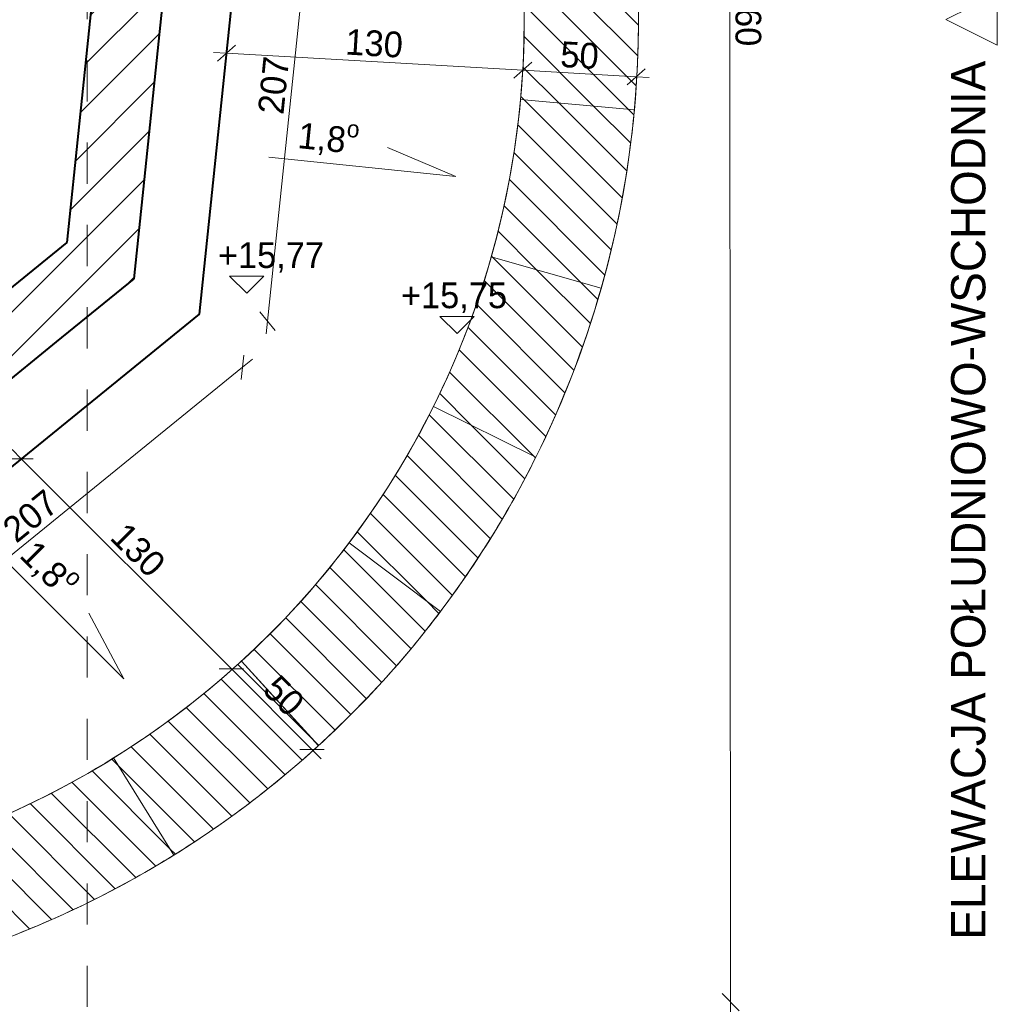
# Model space of a CAD drawing. Header units: millimetres. Extents: x 66905 to 78760, y -2855 to 13188.
# Tile 9 of 11: x 74483 to 78760, y 2499 to 6806. Entities that reach past the tile are written whole.
import ezdxf

# ---------------------------------------------------------------- set-up
doc = ezdxf.new("R2010")
doc.units = ezdxf.units.MM
doc.header["$MEASUREMENT"] = 0
doc.linetypes.add('Przerywana', pattern=[360, 180, -180])
doc.linetypes.add('Wipeout_Contour', pattern=[1000, 0, -1000])
for name, color, linetype, lineweight in [('0_Nr_pióra__1', 7, 'Continuous', 13), ('0_Nr_pióra__7', 7, 'Continuous', 20), ('inw_schody zewnętrzne_Nr_pióra__1', 7, 'Continuous', 13), ('inw_schody zewnętrzne_Nr_pióra__27', 7, 'Continuous', 40), ('inw_schody zewnętrzne_Nr_pióra__87', 7, 'Continuous', 13), ('inw_wymiarowanie_Nr_pióra__1', 7, 'Continuous', 13), ('inw_ściany zewnętrzne_Nr_pióra__27', 7, 'Continuous', 40), ('inw_ściany zewnętrzne_Nr_pióra__87', 7, 'Continuous', 13)]:
    doc.layers.add(name, color=color, linetype=linetype, lineweight=lineweight)
doc.layers.add('0_Nr_pióra__61', color=7, linetype='Continuous', lineweight=13, true_color=0x6a6a6a)
doc.layers.add('inw_przekrój _Nr_pióra__101', color=7, linetype='Continuous', lineweight=5, true_color=0xb2b2b2)
for name, color, linetype in [('inw_przekrój', 7, 'Continuous'), ('inw_schody zewnętrzne', 7, 'Continuous'), ('inw_wymiarowanie', 7, 'Continuous'), ('inw_ściany zewnętrzne', 7, 'Continuous')]:
    doc.layers.add(name, color=color, linetype=linetype)
doc.styles.add('STYL_AUTOMATYCZNY_1', font='txt')
doc.dimstyles.new('STYL_AUTOMATYCZNY__1', dxfattribs={"dimtxt": 112.5, "dimasz": 71.25, "dimexe": 0.18, "dimexo": 0.0625, "dimgap": 0.09, "dimtad": 1, "dimdec": 0, "dimlfac": 0.1, "dimzin": 0, "dimdsep": 46, "dimtxsty": 'STYL_AUTOMATYCZNY_1', "dimblk": 'ARROWHEAD_6', "dimblk1": 'ARROWHEAD_6', "dimblk2": 'ARROWHEAD_6', "dimcen": 0.09, "dimse1": 1, "dimse2": 1, "dimclrd": 7, "dimclre": 7, "dimclrt": 7, "dimadec": 1, "dimazin": 0, "dimtfac": 1, "dimtdec": 4, "dimtmove": 0, "dimatfit": 3, "dimfxl": 0, "dimtolj": 1, "dimtzin": 0, "dimarcsym": 0})
doc.dimstyles.new('STYL_AUTOMATYCZNY__2', dxfattribs={"dimtxt": 112.5, "dimasz": 71.25, "dimexe": 0.18, "dimexo": 0.0625, "dimgap": 0.09, "dimtad": 1, "dimtih": 1, "dimtoh": 1, "dimdec": 0, "dimlfac": 0.1, "dimzin": 0, "dimdsep": 46, "dimtxsty": 'STYL_AUTOMATYCZNY_1', "dimblk": 'ARROWHEAD_6', "dimblk1": 'ARROWHEAD_6', "dimblk2": 'ARROWHEAD_6', "dimcen": 0.09, "dimse1": 1, "dimse2": 1, "dimclrd": 7, "dimclre": 7, "dimclrt": 7, "dimadec": 1, "dimazin": 0, "dimtfac": 1, "dimtdec": 4, "dimtmove": 0, "dimatfit": 3, "dimfxl": 0, "dimtolj": 1, "dimtzin": 0, "dimarcsym": 0})
doc.dimstyles.new('STYL_AUTOMATYCZNY__3', dxfattribs={"dimtxt": 112.5, "dimasz": 71.25, "dimexe": 0.18, "dimexo": 0.0625, "dimgap": 0.09, "dimtad": 1, "dimdec": 0, "dimlfac": 0.1, "dimzin": 0, "dimdsep": 46, "dimtxsty": 'STYL_AUTOMATYCZNY_1', "dimblk": 'ARROWHEAD_6', "dimblk1": 'ARROWHEAD_6', "dimblk2": 'ARROWHEAD_6', "dimcen": 0.09, "dimse1": 1, "dimse2": 1, "dimclrd": 7, "dimclre": 7, "dimclrt": 7, "dimadec": 1, "dimazin": 0, "dimtfac": 1, "dimtdec": 4, "dimtmove": 2, "dimatfit": 3, "dimfxl": 0, "dimtolj": 1, "dimtzin": 0, "dimarcsym": 0})
pattern_1 = [(45, (0, 0), (-95.45941, 95.45941), [])]
pattern_2 = [(135, (0, 0), (68.94291, 68.94291), [])]

# ---------------------------------------------------------------- blocks, each defined once
blk = doc.blocks.new('Ściana_5_4', base_point=(73566, 4534.2))
at = {"color": 254, "linetype": 'Wipeout_Contour', "lineweight": 0, "ltscale": 226214.259576}
blk.add_wipeout([(75312.2, 5939.1), (74983.8, 5672.4), (75268.6, 5518.2)], dxfattribs=at).dxf.layer = 'inw_schody zewnętrzne'
at = {"layer": 'inw_schody zewnętrzne', "linetype": 'Continuous', "lineweight": 0, "true_color": 0x000000}
h = blk.add_hatch(dxfattribs=at)
h.set_pattern_fill('Bloczki_ceramiczne_0004', color=18, style=0, pattern_type=2)
h.set_pattern_definition(pattern_1)
h.paths.add_polyline_path([(75028.9, 6107.3), (74689.5, 5831.7), (74983.8, 5672.4)])
at = {"color": 254, "linetype": 'Wipeout_Contour', "lineweight": 0, "ltscale": 225792.789052}
blk.add_wipeout([(74983.8, 5672.4), (74940.1, 5251.5), (75268.6, 5518.2)], dxfattribs=at).dxf.layer = 'inw_schody zewnętrzne'
at = {"layer": 'inw_schody zewnętrzne_Nr_pióra__87', "color": 7, "linetype": 'Continuous', "lineweight": 13, "flags": 128}
blk.add_lwpolyline([(75268.6, 5518.2), (75312.2, 5939.1)], dxfattribs=at)
at = {"color": 254, "linetype": 'Wipeout_Contour', "lineweight": 0, "ltscale": 298155.095437}
blk.add_wipeout([(74983.8, 5672.4), (73569.1, 4523.9), (73990, 4480.2), (74940.1, 5251.5)], dxfattribs=at).dxf.layer = 'inw_schody zewnętrzne'
at = {"layer": 'inw_schody zewnętrzne', "linetype": 'Continuous', "lineweight": 0, "true_color": 0x000000}
h = blk.add_hatch(dxfattribs=at)
h.set_pattern_fill('Bloczki_ceramiczne_0004', color=18, style=0, pattern_type=2)
h.set_pattern_definition(pattern_1)
h.paths.add_polyline_path([(73473.6, 4844.6), (73908.6, 4799.5), (74644.3, 5396.8), (74689.5, 5831.7)])
h = blk.add_hatch(dxfattribs=at)
h.set_pattern_fill('Bloczki_ceramiczne_0004', color=18, style=0, pattern_type=2)
h.set_pattern_definition(pattern_1)
h.paths.add_polyline_path([(74689.5, 5831.7), (74644.3, 5396.8), (74983.8, 5672.4)])
at = {"layer": 'inw_schody zewnętrzne_Nr_pióra__27', "color": 7, "linetype": 'Continuous', "lineweight": 40}
for p, q in [((74983.8, 5672.4), (75028.9, 6107.3)), ((74644.3, 5396.8), (74983.8, 5672.4)), ((73908.6, 4799.5), (74644.3, 5396.8)), ((73569.1, 4523.9), (73908.6, 4799.5))]:
    blk.add_line(p, q, dxfattribs=at)
at = {"layer": 'inw_schody zewnętrzne_Nr_pióra__27', "color": 7, "linetype": 'Continuous', "lineweight": 40, "flags": 128}
blk.add_lwpolyline([(74689.5, 5831.7), (73473.6, 4844.6)], dxfattribs=at)
at = {"layer": 'inw_schody zewnętrzne_Nr_pióra__87', "color": 7, "linetype": 'Continuous', "lineweight": 13, "flags": 128}
blk.add_lwpolyline([(73990, 4480.2), (75268.6, 5518.2)], dxfattribs=at)
blk = doc.blocks.new('Ściana_6_4', base_point=(74974.2, 5677.6))
at = {"layer": 'inw_schody zewnętrzne_Nr_pióra__27', "color": 7, "linetype": 'Continuous', "lineweight": 40, "flags": 128}
blk.add_lwpolyline([(74851.2, 7389.4), (74689.5, 5831.7)], dxfattribs=at)
at = {"color": 254, "linetype": 'Wipeout_Contour', "lineweight": 0, "ltscale": 227035.63276}
blk.add_wipeout([(75215.6, 7905.7), (75171.9, 7484.9), (75482.3, 7577.2)], dxfattribs=at).dxf.layer = 'inw_schody zewnętrzne'
at = {"layer": 'inw_schody zewnętrzne', "linetype": 'Continuous', "lineweight": 0, "true_color": 0x000000}
h = blk.add_hatch(dxfattribs=at)
h.set_pattern_fill('Bloczki_ceramiczne_0004', color=18, style=0, pattern_type=2)
h.set_pattern_definition(pattern_1)
h.paths.add_polyline_path([(74896.3, 7824.3), (74851.2, 7389.4), (75171.9, 7484.9)])
at = {"color": 254, "linetype": 'Wipeout_Contour', "lineweight": 0, "ltscale": 227182.319283}
blk.add_wipeout([(75171.9, 7484.9), (75438.6, 7156.4), (75482.3, 7577.2)], dxfattribs=at).dxf.layer = 'inw_schody zewnętrzne'
at = {"layer": 'inw_schody zewnętrzne_Nr_pióra__87', "color": 7, "linetype": 'Continuous', "lineweight": 13, "flags": 128}
blk.add_lwpolyline([(75482.3, 7577.2), (75215.6, 7905.7)], dxfattribs=at)
at = {"color": 254, "linetype": 'Wipeout_Contour', "lineweight": 0, "ltscale": 302064.891659}
blk.add_wipeout([(74983.8, 5672.4), (75312.2, 5939.1), (75438.6, 7156.4), (75171.9, 7484.9)], dxfattribs=at).dxf.layer = 'inw_schody zewnętrzne'
at = {"layer": 'inw_schody zewnętrzne', "linetype": 'Continuous', "lineweight": 0, "true_color": 0x000000}
h = blk.add_hatch(dxfattribs=at)
h.set_pattern_fill('Bloczki_ceramiczne_0004', color=18, style=0, pattern_type=2)
h.set_pattern_definition(pattern_1)
h.paths.add_polyline_path([(74851.2, 7389.4), (75126.8, 7049.9), (75171.9, 7484.9)])
h = blk.add_hatch(dxfattribs=at)
h.set_pattern_fill('Bloczki_ceramiczne_0004', color=18, style=0, pattern_type=2)
h.set_pattern_definition(pattern_1)
h.paths.add_polyline_path([(74689.5, 5831.7), (75028.9, 6107.3), (75126.8, 7049.9), (74851.2, 7389.4)])
at = {"layer": 'inw_schody zewnętrzne_Nr_pióra__27', "color": 7, "linetype": 'Continuous', "lineweight": 40}
for p, q in [((75171.9, 7484.9), (74896.3, 7824.3)), ((75126.8, 7049.9), (75171.9, 7484.9)), ((75028.9, 6107.3), (75126.8, 7049.9)), ((74983.8, 5672.4), (75028.9, 6107.3))]:
    blk.add_line(p, q, dxfattribs=at)
at = {"layer": 'inw_schody zewnętrzne_Nr_pióra__87', "color": 7, "linetype": 'Continuous', "lineweight": 13, "flags": 128}
blk.add_lwpolyline([(75312.2, 5939.1), (75482.3, 7577.2)], dxfattribs=at)
blk = doc.blocks.new('Ściana_10_4', base_point=(69090, 6805.8))
at = {"layer": 'inw_ściany zewnętrzne_Nr_pióra__87', "color": 7, "linetype": 'Continuous', "lineweight": 13}
for radius in [4300, 3800]:
    blk.add_arc((72890, 6805.8), radius, 180, 0, dxfattribs=at)
blk = doc.blocks.new('Ściana_19_4', base_point=(76674.3, 6457.3))
at = {"layer": 'inw_schody zewnętrzne', "linetype": 'Continuous', "lineweight": 0, "true_color": 0x000000}
h = blk.add_hatch(dxfattribs=at)
h.set_pattern_fill('Cegła_zwykła_0004', color=18, style=0, pattern_type=2)
h.set_pattern_definition(pattern_2)
h.paths.add_polyline_path([(77172.2, 6411.6, 0.046215), (77171.4, 7204.8), (76673.6, 7158.3, -0.046215), (76674.3, 6457.3)])
at = {"layer": 'inw_schody zewnętrzne_Nr_pióra__1', "color": 7, "linetype": 'Continuous', "lineweight": 13, "flags": 128}
for points in [[(77171.4, 7204.8), (76673.6, 7158.3)], [(77172.2, 6411.6), (76674.3, 6457.3)]]:
    blk.add_lwpolyline(points, dxfattribs=at)
at = {"layer": 'inw_schody zewnętrzne_Nr_pióra__1', "color": 7, "linetype": 'Continuous', "lineweight": 13}
for radius in [4300.1, 3800.1]:
    blk.add_arc((72890, 6804.2), radius, 354.7621, 5.3464, dxfattribs=at)
blk = doc.blocks.new('Ściana_20_4', base_point=(76545.9, 5768.1))
at = {"layer": 'inw_schody zewnętrzne', "linetype": 'Continuous', "lineweight": 0, "true_color": 0x000000}
h = blk.add_hatch(dxfattribs=at)
h.set_pattern_fill('Cegła_zwykła_0004', color=18, style=0, pattern_type=2)
h.set_pattern_definition(pattern_2)
h.paths.add_polyline_path([(77027, 5631.8, 0.046215), (77171.9, 6411.6), (76674, 6457.3, -0.046215), (76545.9, 5768.1)])
at = {"layer": 'inw_schody zewnętrzne_Nr_pióra__1', "color": 7, "linetype": 'Continuous', "lineweight": 13, "flags": 128}
for points in [[(77171.9, 6411.6), (76674, 6457.3)], [(77027, 5631.8), (76545.9, 5768.1)]]:
    blk.add_lwpolyline(points, dxfattribs=at)
at = {"layer": 'inw_schody zewnętrzne_Nr_pióra__1', "color": 7, "linetype": 'Continuous', "lineweight": 13}
for radius in [3800.1, 4300.1]:
    blk.add_arc((72889.8, 6804.2), radius, 344.1779, 354.7621, dxfattribs=at)
blk = doc.blocks.new('Ściana_21_4', base_point=(76293.2, 5114.2))
at = {"layer": 'inw_schody zewnętrzne', "linetype": 'Continuous', "lineweight": 0, "true_color": 0x000000}
h = blk.add_hatch(dxfattribs=at)
h.set_pattern_fill('Cegła_zwykła_0004', color=18, style=0, pattern_type=2)
h.set_pattern_definition(pattern_2)
h.paths.add_polyline_path([(76741, 4891.8, 0.046215), (77026.7, 5631.8), (76545.7, 5768.2, -0.046215), (76293.2, 5114.2)])
at = {"layer": 'inw_schody zewnętrzne_Nr_pióra__1', "color": 7, "linetype": 'Continuous', "lineweight": 13, "flags": 128}
for points in [[(77026.7, 5631.8), (76545.7, 5768.2)], [(76741, 4891.8), (76293.2, 5114.2)]]:
    blk.add_lwpolyline(points, dxfattribs=at)
at = {"layer": 'inw_schody zewnętrzne_Nr_pióra__1', "color": 7, "linetype": 'Continuous', "lineweight": 13}
for radius in [3800.1, 4300.1]:
    blk.add_arc((72889.5, 6804.3), radius, 333.5936, 344.1779, dxfattribs=at)
blk = doc.blocks.new('Ściana_22_4', base_point=(75924.6, 4517.9))
at = {"layer": 'inw_schody zewnętrzne', "linetype": 'Continuous', "lineweight": 0, "true_color": 0x000000}
h = blk.add_hatch(dxfattribs=at)
h.set_pattern_fill('Cegła_zwykła_0004', color=18, style=0, pattern_type=2)
h.set_pattern_definition(pattern_2)
h.paths.add_polyline_path([(76324, 4217.1, 0.046215), (76740.8, 4892), (76292.9, 5114.3, -0.046215), (75924.6, 4517.9)])
at = {"layer": 'inw_schody zewnętrzne_Nr_pióra__1', "color": 7, "linetype": 'Continuous', "lineweight": 13, "flags": 128}
for points in [[(76740.8, 4892), (76292.9, 5114.3)], [(76324, 4217.1), (75924.6, 4517.9)]]:
    blk.add_lwpolyline(points, dxfattribs=at)
at = {"layer": 'inw_schody zewnętrzne_Nr_pióra__1', "color": 7, "linetype": 'Continuous', "lineweight": 13}
for radius in [3800.1, 4300.1]:
    blk.add_arc((72889.3, 6804.4), radius, 323.0093, 333.5936, dxfattribs=at)
blk = doc.blocks.new('Ściana_23_4', base_point=(75452.8, 3999.4))
at = {"layer": 'inw_schody zewnętrzne', "linetype": 'Continuous', "lineweight": 0, "true_color": 0x000000}
h = blk.add_hatch(dxfattribs=at)
h.set_pattern_fill('Cegła_zwykła_0004', color=18, style=0, pattern_type=2)
h.set_pattern_definition(pattern_2)
h.paths.add_polyline_path([(75790.1, 3630.3, 0.046215), (76323.8, 4217.2), (75924.4, 4518, -0.046215), (75452.8, 3999.4)])
at = {"layer": 'inw_schody zewnętrzne_Nr_pióra__1', "color": 7, "linetype": 'Continuous', "lineweight": 13, "flags": 128}
for points in [[(76323.8, 4217.2), (75924.4, 4518)], [(75790.1, 3630.3), (75452.8, 3999.4)]]:
    blk.add_lwpolyline(points, dxfattribs=at)
at = {"layer": 'inw_schody zewnętrzne_Nr_pióra__1', "color": 7, "linetype": 'Continuous', "lineweight": 13}
for radius in [3800.1, 4300.1]:
    blk.add_arc((72889.1, 6804.5), radius, 312.4251, 323.0093, dxfattribs=at)
blk = doc.blocks.new('Ściana_24_4', base_point=(74893.7, 3576.4))
at = {"layer": 'inw_schody zewnętrzne', "linetype": 'Continuous', "lineweight": 0, "true_color": 0x000000}
h = blk.add_hatch(dxfattribs=at)
h.set_pattern_fill('Cegła_zwykła_0004', color=18, style=0, pattern_type=2)
h.set_pattern_definition(pattern_2)
h.paths.add_polyline_path([(75157.5, 3151.7, 0.046215), (75789.9, 3630.5), (75452.6, 3999.6, -0.046215), (74893.7, 3576.4)])
at = {"layer": 'inw_schody zewnętrzne_Nr_pióra__1', "color": 7, "linetype": 'Continuous', "lineweight": 13, "flags": 128}
for points in [[(75789.9, 3630.5), (75452.6, 3999.6)], [(75157.5, 3151.7), (74893.7, 3576.4)]]:
    blk.add_lwpolyline(points, dxfattribs=at)
at = {"layer": 'inw_schody zewnętrzne_Nr_pióra__1', "color": 7, "linetype": 'Continuous', "lineweight": 13}
for radius in [3800.1, 4300.1]:
    blk.add_arc((72888.9, 6804.7), radius, 301.8408, 312.4251, dxfattribs=at)
blk = doc.blocks.new('Ściana_25_4', base_point=(74266.5, 3263.3))
at = {"layer": 'inw_schody zewnętrzne', "linetype": 'Continuous', "lineweight": 0, "true_color": 0x000000}
h = blk.add_hatch(dxfattribs=at)
h.set_pattern_fill('Cegła_zwykła_0004', color=18, style=0, pattern_type=2)
h.set_pattern_definition(pattern_2)
h.paths.add_polyline_path([(74447.8, 2797.4, 0.046215), (75157.4, 3151.9), (74893.6, 3576.7, -0.046215), (74266.5, 3263.3)])
at = {"layer": 'inw_schody zewnętrzne_Nr_pióra__1', "color": 7, "linetype": 'Continuous', "lineweight": 13, "flags": 128}
for points in [[(75157.4, 3151.9), (74893.6, 3576.7)], [(74447.8, 2797.4), (74266.5, 3263.3)]]:
    blk.add_lwpolyline(points, dxfattribs=at)
at = {"layer": 'inw_schody zewnętrzne_Nr_pióra__1', "color": 7, "linetype": 'Continuous', "lineweight": 13}
for radius in [3800.1, 4300.1]:
    blk.add_arc((72888.8, 6804.9), radius, 291.2566, 301.8408, dxfattribs=at)
blk = doc.blocks.new('*D63')
at = {"layer": 'inw_wymiarowanie_Nr_pióra__1', "color": 7, "linetype": 'Continuous', "lineweight": 13}
for p, q in [((76644.2, 6549.3), (76723.4, 6619.8)), ((77140.7, 6520.5), (77219.9, 6591.1)), ((77180.3, 6555.8), (76683.8, 6584.5)), ((77236.4, 6552.5), (77180.3, 6555.8))]:
    blk.add_line(p, q, dxfattribs=at)
at = {"layer": 'inw_wymiarowanie_Nr_pióra__1', "color": 7, "lineweight": 13, "insert": (76845.6, 6597.7), "char_height": 112.5, "attachment_point": 7, "rotation": 356.6866, "style": 'STYL_AUTOMATYCZNY_1'}
blk.add_mtext('\\A1;{\\pql;\\fCentury Gothic|b0|i0|c238|p34;50}', dxfattribs=at)
blk = doc.blocks.new('ARROWHEAD_6')
at = {"color": 0, "linetype": 'Continuous', "lineweight": 0}
for p, q in [((0, 0), (-1, 0)), ((-0.5, -0.5), (0.5, 0.5))]:
    blk.add_line(p, q, dxfattribs=at)
blk = doc.blocks.new('*D64')
at = {"layer": 'inw_wymiarowanie_Nr_pióra__1', "color": 7, "linetype": 'Continuous', "lineweight": 13}
for p, q in [((75426.7, 6694.9), (75347.5, 6624.3)), ((75387.1, 6659.6), (75330.9, 6662.9)), ((76683.8, 6584.5), (75387.1, 6659.6)), ((76644.2, 6549.3), (76723.4, 6619.8)), ((77180.3, 6555.8), (76683.8, 6584.5))]:
    blk.add_line(p, q, dxfattribs=at)
at = {"layer": 'inw_wymiarowanie_Nr_pióra__1', "color": 7, "lineweight": 13, "insert": (75905.1, 6652.2), "char_height": 112.5, "attachment_point": 7, "rotation": 356.6866, "style": 'STYL_AUTOMATYCZNY_1'}
blk.add_mtext('\\A1;{\\pql;\\fCentury Gothic|b0|i0|c238|p34;130}', dxfattribs=at)
blk = doc.blocks.new('Wymiary_3_4', base_point=(75476.1, 5608.9))
at = {"layer": '0_Nr_pióra__1', "color": 7, "linetype": 'Continuous', "lineweight": 13}
for p, q in [((75476.1, 5608.9), (75401.1, 5683.9)), ((75401.1, 5683.9), (75551.1, 5683.9)), ((75551.1, 5683.9), (75476.1, 5608.9))]:
    blk.add_line(p, q, dxfattribs=at)
at = {"layer": '0_Nr_pióra__1', "color": 7, "lineweight": 13, "insert": (75349.7, 5698.9), "char_height": 112.5, "attachment_point": 7, "style": 'STYL_AUTOMATYCZNY_1'}
blk.add_mtext('\\A1;{\\pql;\\fCentury Gothic|b0|i0|c238|p34;+15,77}', dxfattribs=at)
blk = doc.blocks.new('Wymiary_7_4', base_point=(76396.3, 5433))
at = {"layer": '0_Nr_pióra__1', "color": 7, "linetype": 'Continuous', "lineweight": 13}
for p, q in [((76396.3, 5433), (76321.3, 5508)), ((76321.3, 5508), (76471.3, 5508)), ((76471.3, 5508), (76396.3, 5433))]:
    blk.add_line(p, q, dxfattribs=at)
at = {"layer": '0_Nr_pióra__1', "color": 7, "lineweight": 13, "insert": (76150.7, 5523), "char_height": 112.5, "attachment_point": 7, "style": 'STYL_AUTOMATYCZNY_1'}
blk.add_mtext('\\A1;{\\pql;\\fCentury Gothic|b0|i0|c238|p34;+15,75}', dxfattribs=at)
blk = doc.blocks.new('*D80')
at = {"layer": 'inw_wymiarowanie_Nr_pióra__1', "color": 7, "linetype": 'Continuous', "lineweight": 13}
for p, q in [((75408.9, 3965.7), (74488.9, 4885.6)), ((75355.9, 3965.7), (75461.9, 3965.7)), ((75761.5, 3613.1), (75408.9, 3965.7)), ((75708.4, 3613.1), (75814.5, 3613.1)), ((75801.2, 3573.3), (75761.5, 3613.1))]:
    blk.add_line(p, q, dxfattribs=at)
at = {"layer": 'inw_wymiarowanie_Nr_pióra__1', "color": 7, "lineweight": 13, "insert": (75539, 3867.4), "char_height": 112.5, "attachment_point": 7, "rotation": 315, "style": 'STYL_AUTOMATYCZNY_1'}
blk.add_mtext('\\A1;{\\pql;\\fCentury Gothic|b0|i0|c238|p34;50}', dxfattribs=at)
blk = doc.blocks.new('*D81')
at = {"layer": 'inw_wymiarowanie_Nr_pióra__1', "color": 7, "linetype": 'Continuous', "lineweight": 13}
for p, q in [((74488.9, 4885.6), (74449.2, 4925.4)), ((74542, 4885.6), (74435.9, 4885.6)), ((75408.9, 3965.7), (74488.9, 4885.6)), ((75355.9, 3965.7), (75461.9, 3965.7))]:
    blk.add_line(p, q, dxfattribs=at)
at = {"layer": 'inw_wymiarowanie_Nr_pióra__1', "color": 7, "lineweight": 13, "insert": (74871.6, 4534.8), "char_height": 112.5, "attachment_point": 7, "rotation": 315, "style": 'STYL_AUTOMATYCZNY_1'}
blk.add_mtext('\\A1;{\\pql;\\fCentury Gothic|b0|i0|c238|p34;130}', dxfattribs=at)
blk = doc.blocks.new('*D82')
at = {"layer": 'inw_wymiarowanie_Nr_pióra__1', "color": 7, "linetype": 'Continuous', "lineweight": 13}
for p, q in [((68627.4, 11543.3), (68552.4, 11468.3)), ((77152.6, 11468.3), (77227.6, 11543.3)), ((68533.7, 11505.8), (68589.9, 11505.8)), ((68589.9, 11505.8), (77190.1, 11505.8)), ((77190.1, 11505.8), (77246.4, 11505.8))]:
    blk.add_line(p, q, dxfattribs=at)
at = {"layer": 'inw_wymiarowanie_Nr_pióra__1', "color": 7, "lineweight": 13, "insert": (72758.2, 11528.3), "char_height": 112.5, "attachment_point": 7, "style": 'STYL_AUTOMATYCZNY_1'}
blk.add_mtext('\\A1;{\\pql;\\fCentury Gothic|b0|i0|c238|p34;860}', dxfattribs=at)
blk = doc.blocks.new('*D83')
at = {"layer": 'inw_wymiarowanie_Nr_pióra__1', "color": 7, "linetype": 'Continuous', "lineweight": 13}
for p, q in [((77587.6, 11165), (77587.6, 11108.8)), ((77625.2, 11071.3), (77550.1, 11146.2)), ((77587.6, 11108.8), (77593.1, 2508.5)), ((77555.5, 2546), (77630.6, 2471)), ((77593.1, 2508.5), (77593.1, 2452.3))]:
    blk.add_line(p, q, dxfattribs=at)
at = {"layer": 'inw_wymiarowanie_Nr_pióra__1', "color": 7, "lineweight": 13, "insert": (77612.8, 6940.5), "char_height": 112.5, "attachment_point": 7, "rotation": 270.0362, "style": 'STYL_AUTOMATYCZNY_1'}
blk.add_mtext('\\A1;{\\pql;\\fCentury Gothic|b0|i0|c238|p34;860}', dxfattribs=at)
blk = doc.blocks.new('*D96')
at = {"layer": 'inw_wymiarowanie_Nr_pióra__1', "color": 7, "linetype": 'Continuous', "lineweight": 13}
for p, q in [((75814.2, 7505.1), (75747.3, 7587.4)), ((75786.5, 7602.2), (75780.7, 7546.3)), ((75780.7, 7546.3), (75567, 5487.3)), ((75533.5, 5528.4), (75600.4, 5446.1)), ((75567, 5487.3), (75561.1, 5431.3))]:
    blk.add_line(p, q, dxfattribs=at)
at = {"layer": 'inw_wymiarowanie_Nr_pióra__1', "color": 7, "lineweight": 13, "insert": (75637.8, 6388), "char_height": 112.5, "attachment_point": 7, "rotation": 84.0725, "style": 'STYL_AUTOMATYCZNY_1'}
blk.add_mtext('\\A1;{\\pql;\\fCentury Gothic|b0|i0|c238|p34;207}', dxfattribs=at)
blk = doc.blocks.new('*D97')
at = {"layer": 'inw_wymiarowanie_Nr_pióra__1', "color": 7, "linetype": 'Continuous', "lineweight": 13}
for p, q in [((75452.2, 5232.6), (75463.1, 5338.1)), ((75501.3, 5320.8), (75457.6, 5285.3)), ((75457.6, 5285.3), (73850.6, 3980.6)), ((73856, 4033.3), (73845.1, 3927.8)), ((73850.6, 3980.6), (73806.9, 3945.1))]:
    blk.add_line(p, q, dxfattribs=at)
at = {"layer": 'inw_wymiarowanie_Nr_pióra__1', "color": 7, "lineweight": 13, "insert": (74468.7, 4511.4), "char_height": 112.5, "attachment_point": 7, "rotation": 39.0725, "style": 'STYL_AUTOMATYCZNY_1'}
blk.add_mtext('\\A1;{\\pql;\\fCentury Gothic|b0|i0|c238|p34;207}', dxfattribs=at)
blk = doc.blocks.new('Elewacja_4_4', base_point=(78760, -3926.4))
at = {"layer": '0_Nr_pióra__61', "color": 251, "lineweight": 13, "true_color": 0x6a6a6a, "insert": (78710, 6626.4), "char_height": 150, "attachment_point": 9, "rotation": 90, "style": 'STYL_AUTOMATYCZNY_1'}
blk.add_mtext('\\A1;{\\pqr;\\pt0;\\fCentury Gothic|b0|i0|c238|p34;ELEWACJA POŁUDNIOWO-WSCHODNIA}', dxfattribs=at)
at = {"color": 254, "linetype": 'Wipeout_Contour', "lineweight": 0, "ltscale": 236936.218314}
blk.add_wipeout([(78760, 6693.9), (78760, 6918.9), (78535, 6806.4)], dxfattribs=at)
at = {"layer": '0_Nr_pióra__61', "color": 251, "linetype": 'Continuous', "lineweight": 13, "true_color": 0x6a6a6a, "flags": 128}
blk.add_lwpolyline([(78760, 6693.9), (78760, 6918.9), (78535, 6806.4)], close=True, dxfattribs=at)
blk = doc.blocks.new('Płaszczyzna odcinająca_1_4', base_point=(74778.4, 1295.5))
at = {"layer": 'inw_przekrój _Nr_pióra__101', "color": 253, "linetype": 'Przerywana', "lineweight": 5, "true_color": 0xb2b2b2}
blk.add_line((74778.4, 1408), (74778.4, 12080.9), dxfattribs=at)

msp = doc.modelspace()

# ---------------------------------------------------------------- linework, layer by layer
at = {"layer": 'inw_ściany zewnętrzne_Nr_pióra__87', "color": 7, "linetype": 'Continuous', "lineweight": 13, "flags": 128}
msp.add_lwpolyline([(75573.1, 6204.9), (76390.9, 6120), (76091.3, 6247.3)], dxfattribs=at)

# ---------------------------------------------------------------- block references
at = {"color": 151, "lineweight": 13, "true_color": 0x80c2ff}
msp.add_blockref('Elewacja_4_4', (78760, -3926.4), dxfattribs=at)
at = {"color": 7, "linetype": 'Continuous', "lineweight": 13}
msp.add_blockref('Wymiary_7_4', (76396.3, 5433), dxfattribs=at)
at = {"layer": 'inw_schody zewnętrzne', "color": 7, "lineweight": 40}
for name, p in [('Ściana_19_4', (76674.3, 6457.3)), ('Ściana_20_4', (76545.9, 5768.1)), ('Ściana_5_4', (73566, 4534.2)), ('Ściana_21_4', (76293.2, 5114.2)), ('Ściana_22_4', (75924.6, 4517.9)), ('Ściana_23_4', (75452.8, 3999.4)), ('Ściana_24_4', (74893.7, 3576.4)), ('Ściana_25_4', (74266.5, 3263.3))]:
    msp.add_blockref(name, p, dxfattribs=at)

# ---------------------------------------------------------------- texts
at = {"layer": '0_Nr_pióra__7', "color": 7, "linetype": 'Continuous', "lineweight": 20, "insert": (75823.9, 6198.5), "char_height": 112.5, "attachment_point": 8, "rotation": 354.0725, "style": 'STYL_AUTOMATYCZNY_1'}
msp.add_mtext('\\A1;{\\pqc;\\fCentury Gothic|b0|i0|c238|p34;1,8\\fCentury Gothic|b0|i0|c238|p34;\\A1{\\H.66x;\\So^  ;}}', dxfattribs=at)

# ---------------------------------------------------------------- dimensions: what is measured, and where the dimension line sits
at = {"layer": 'inw_wymiarowanie', "color": 7, "linetype": 'Continuous', "lineweight": 13}
dim = msp.add_linear_dim(base=(76683.8, 6584.5), p1=(77171.9, 6411.6), p2=(76683.8, 6584.5), angle=176.6866, dimstyle='STYL_AUTOMATYCZNY__1', dxfattribs=at)
dim.commit()
dim.dimension.update_dxf_attribs({"geometry": '*D63', "text_midpoint": (76934.5, 6648.9), "dimtype": 160, "text_rotation": 356.6866})

# ---------------------------------------------------------------- next in the draw order: linework, layer by layer
at = {"layer": 'inw_ściany zewnętrzne_Nr_pióra__87', "color": 7, "linetype": 'Continuous', "lineweight": 13, "flags": 128}
msp.add_lwpolyline([(74356.3, 4503.6), (74937.7, 3922.2), (74785.4, 4210)], dxfattribs=at)

# ---------------------------------------------------------------- next in the draw order: block references
at = {"layer": 'inw_schody zewnętrzne', "color": 7, "lineweight": 40}
msp.add_blockref('Ściana_6_4', (74974.2, 5677.6), dxfattribs=at)

# ---------------------------------------------------------------- next in the draw order: texts
at = {"layer": '0_Nr_pióra__7', "color": 7, "linetype": 'Continuous', "lineweight": 20, "insert": (74547, 4340.6), "char_height": 112.5, "attachment_point": 8, "rotation": 315, "style": 'STYL_AUTOMATYCZNY_1'}
msp.add_mtext('\\A1;{\\pqc;\\fCentury Gothic|b0|i0|c238|p34;1,8\\fCentury Gothic|b0|i0|c238|p34;\\A1{\\H.66x;\\So^  ;}}', dxfattribs=at)

# ---------------------------------------------------------------- next in the draw order: dimensions: what is measured, and where the dimension line sits
at = {"layer": 'inw_wymiarowanie', "color": 7, "linetype": 'Continuous', "lineweight": 13}
for base, p1, p2, angle, dimstyle, picture, middle, turn in [((73850.6, 3980.6), (75268.6, 5518.2), (73661.5, 4213.5), 219.0725, 'STYL_AUTOMATYCZNY__3', '*D97', (74533.1, 4636.2), 39.0725), ((74488.9, 4885.6), (75366.7, 3923.5), (74487.1, 4883.8), 135, 'STYL_AUTOMATYCZNY__1', '*D81', (75002.4, 4483.6), 315), ((75408.9, 3965.7), (75692.8, 3544.4), (75366.7, 3923.5), 135, 'STYL_AUTOMATYCZNY__1', '*D80', (75639.4, 3846.6), 315)]:
    dim = msp.add_linear_dim(base=base, p1=p1, p2=p2, angle=angle, dimstyle=dimstyle, dxfattribs=at)
    dim.commit()
    dim.dimension.update_dxf_attribs({"geometry": picture, "text_midpoint": middle, "dimtype": 160, "text_rotation": turn})

# ---------------------------------------------------------------- next in the draw order: linework, layer by layer
at = {"layer": '0_Nr_pióra__1', "color": 7, "linetype": 'Continuous', "lineweight": 13}
msp.add_circle((72890, 6805.8), 3800, dxfattribs=at)
at = {"layer": 'inw_ściany zewnętrzne_Nr_pióra__27', "color": 7, "linetype": 'Continuous', "lineweight": 40, "flags": 128}
msp.add_lwpolyline([(72118.6, 9398.1), (74177.6, 9184.3), (75482.3, 7577.2), (75268.6, 5518.2), (73661.5, 4213.5), (73403.6, 4240.3)], dxfattribs=at)

# ---------------------------------------------------------------- next in the draw order: block references
at = {"color": 7, "linetype": 'Continuous', "lineweight": 13}
msp.add_blockref('Wymiary_3_4', (75476.1, 5608.9), dxfattribs=at)
at = {"layer": 'inw_ściany zewnętrzne', "color": 7, "lineweight": 40}
msp.add_blockref('Ściana_10_4', (69090, 6805.8), dxfattribs=at)

# ---------------------------------------------------------------- next in the draw order: dimensions: what is measured, and where the dimension line sits
at = {"layer": 'inw_wymiarowanie', "color": 7, "linetype": 'Continuous', "lineweight": 13}
dim = msp.add_linear_dim(base=(77190.1, 11505.8), p1=(68589.9, 6545.6), p2=(77190.1, 6556.1), dimstyle='STYL_AUTOMATYCZNY__2', dxfattribs=at)
dim.commit()
dim.dimension.update_dxf_attribs({"geometry": '*D82', "text_midpoint": (72886.8, 11584.5), "dimtype": 160})
for base, p1, p2, angle, picture, middle, turn in [((77593.1, 2508.5), (72889.8, 11105.8), (72895.3, 2505.5), 270.0362, '*D83', (77669.1, 6811.9), 270.0362), ((75567, 5487.3), (75482.3, 7577.2), (75268.6, 5518.2), 264.0725, '*D96', (75595.2, 6521.7), 84.0725), ((75387.1, 6659.6), (76683.8, 6584.5), (75387.1, 6659.6), 176.6866, '*D64', (76036.8, 6700.9), 356.6866)]:
    dim = msp.add_linear_dim(base=base, p1=p1, p2=p2, angle=angle, dimstyle='STYL_AUTOMATYCZNY__1', dxfattribs=at)
    dim.commit()
    dim.dimension.update_dxf_attribs({"geometry": picture, "text_midpoint": middle, "dimtype": 160, "text_rotation": turn})

# ---------------------------------------------------------------- next in the draw order: block references
at = {"layer": 'inw_przekrój', "color": 253, "lineweight": 5, "true_color": 0xb2b2b2}
msp.add_blockref('Płaszczyzna odcinająca_1_4', (74778.4, 1295.5), dxfattribs=at)

doc.saveas('drawing.dxf')
